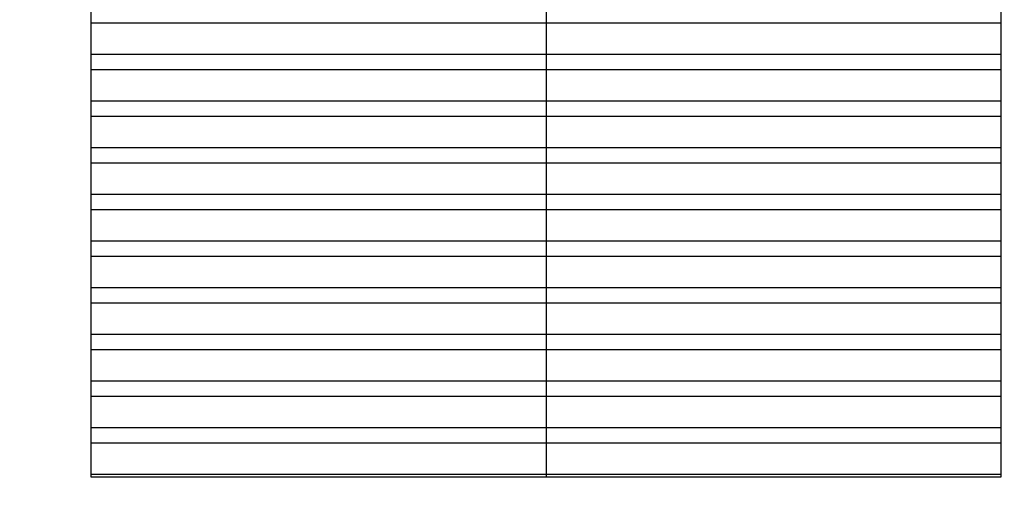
# Model space of a CAD drawing. Header units: millimetres. Extents: x 2161 to 2648, y 395 to 538.
# Tile 11 of 30: x 2353 to 2378, y 412 to 424. Entities that reach past the tile are written whole.
import ezdxf

# ---------------------------------------------------------------- set-up
doc = ezdxf.new("R2010")
doc.units = ezdxf.units.MM
doc.linetypes.add('ACAD_ISO04W100', pattern=[30, 24, -3, 0, -3])
doc.layers.add('Cotas', color=3, linetype='Continuous')
doc.layers.add('PAREDE', color=6, linetype='Continuous')

msp = doc.modelspace()

# ---------------------------------------------------------------- hatches: boundary and pattern name
at = {"layer": 'PAREDE', "linetype": 'ACAD_ISO04W100'}
h = msp.add_hatch(dxfattribs=at)
h.set_pattern_fill('ANSI32', color=1, scale=0.1222, angle=135)
h.paths.add_polyline_path([(2289.5797, 515.89502), (2278.8558, 515.89502), (2278.8558, 437.73159), (2289.5797, 437.73159)])
h.paths.add_polyline_path([(2300.30361, 515.89502), (2289.5797, 515.89502), (2289.5797, 437.73159), (2300.30361, 437.73159)])
h.paths.add_polyline_path([(2410.20418, 516.91406), (2402.25235, 516.91406), (2402.25235, 465.42299), (2410.20418, 465.42299)])
h.paths.add_polyline_path([(2418.15602, 516.91406), (2410.20418, 516.91406), (2410.20418, 465.42299), (2418.15602, 465.42299)])
h.paths.add_polyline_path([(2409.82096, 452.31428), (2401.86912, 452.31428), (2401.86912, 411.92425), (2409.82096, 411.92425)])
h.paths.add_polyline_path([(2417.7728, 452.31428), (2409.82096, 452.31428), (2409.82096, 411.92425), (2417.7728, 411.92425)])
h.paths.add_polyline_path([(2377.88234, 451.72407), (2366.54011, 451.72407), (2366.54011, 412.34997), (2377.88234, 412.34997)])
h.paths.add_polyline_path([(2366.54011, 451.72407), (2355.19789, 451.72407), (2355.19789, 412.34997), (2366.54011, 412.34997)])

# ---------------------------------------------------------------- linework, layer by layer
at = {"layer": 'Cotas', "color": 0}
msp.add_line((2366.54011, 451.72407), (2366.54011, 412.34997), dxfattribs=at)
msp.add_lwpolyline([(2355.19789, 451.72407), (2377.88234, 451.72407), (2377.88234, 412.34997), (2355.19789, 412.34997)], close=True, dxfattribs=at)

doc.saveas('drawing.dxf')
